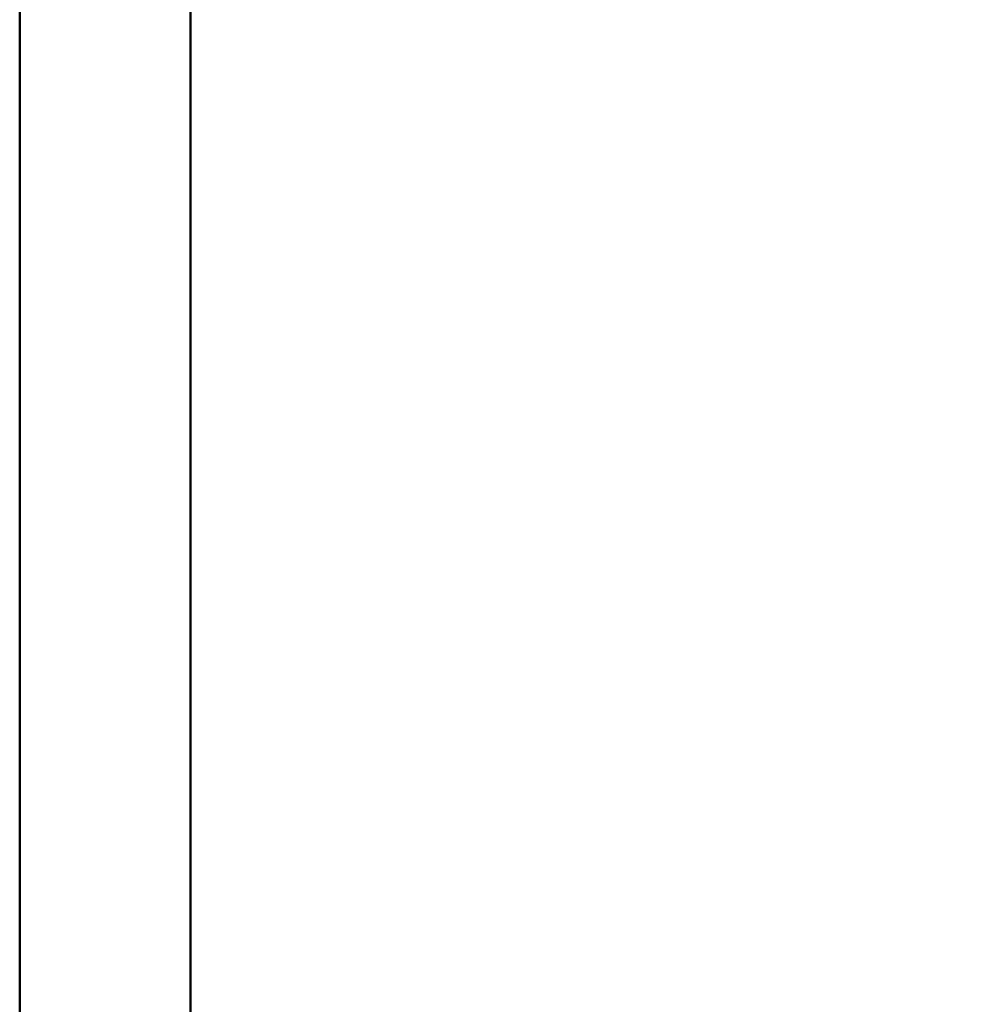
# Model space of a CAD drawing. Header units: millimetres. Extents: x -747 to 747, y -1110 to 610.
# Tile 41 of 93: x -539 to -488, y 182 to 234. Entities that reach past the tile are written whole.
import ezdxf

# ---------------------------------------------------------------- set-up
doc = ezdxf.new("R2010")
doc.units = ezdxf.units.MM
doc.layers.add('G-IMPT', color=8, linetype='Continuous', lineweight=40)

# ---------------------------------------------------------------- blocks, each defined once
blk = doc.blocks.new('NEXA 1000 CALQUES_dwg-755156-Niveau de réf_')
at = {"layer": 'G-IMPT', "flags": 128}
for points in [[(-530, 346), (-530, 178.25), (-530, 10.5), (-530, -157.25), (-530, -325)], [(-530, -325), (-530, -157.25), (-530, 10.5), (-530, 178.25), (-530, 346)], [(-530, 334.4), (-530, 169.55), (-530, 4.7), (-530, -160.15), (-530, -325)], [(-530, -325), (-530, -160.15), (-530, 4.7), (-530, 169.55), (-530, 334.4)], [(-539.008, 331.775), (-539.008, 171.138), (-539.008, 10.5), (-539.008, -150.138), (-539.008, -310.775)], [(-539.008, -310.775), (-539.008, -150.138), (-539.008, 10.5), (-539.008, 171.138), (-539.008, 331.775)]]:
    blk.add_lwpolyline(points, dxfattribs=at)

msp = doc.modelspace()

# ---------------------------------------------------------------- linework, layer by layer
at = {"color": 94, "lineweight": 30}
msp.add_circle((0, 0.5), 609.6, dxfattribs=at)

# ---------------------------------------------------------------- block references
at = {"layer": 'G-IMPT'}
msp.add_blockref('NEXA 1000 CALQUES_dwg-755156-Niveau de réf_', (0, -1), dxfattribs=at)

doc.saveas('drawing.dxf')
